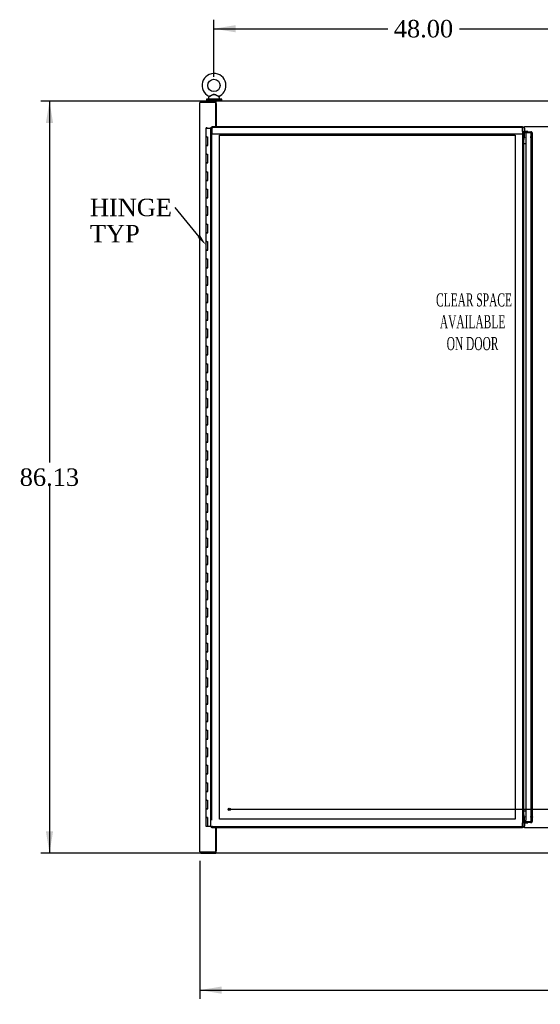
# Model space of a CAD drawing. Header units: inches. Extents: x 2 to 538, y -2 to 358.
# Tile 6 of 36: x 65 to 125, y 89 to 202. Entities that reach past the tile are written whole.
import ezdxf
from ezdxf import colors
from ezdxf.entities.mleader import LeaderData, LeaderLine
from ezdxf.enums import TextEntityAlignment as Align
from ezdxf.lldxf.tags import DXFTag
from ezdxf.math import Vec2, Vec3

# ---------------------------------------------------------------- set-up
doc = ezdxf.new("R2010")
doc.units = ezdxf.units.IN
doc.header["$MEASUREMENT"] = 0
for name, color, linetype in [('COM52834', 7, 'Continuous'), ('COM52847', 7, 'Continuous'), ('COM53516', 7, 'Continuous'), ('COM54578-80', 7, 'Continuous'), ('COM71126-1', 7, 'Continuous'), ('COM71130-1', 7, 'Continuous'), ('COM71132-1', 7, 'Continuous'), ('Default', 7, 'Continuous'), ('DV8_Default', 7, 'Continuous'), ('GSK11033', 7, 'Continuous'), ('NTS166905', 7, 'Continuous'), ('SCS00680', 7, 'Continuous'), ('STD21878', 7, 'Continuous'), ('WAF25362', 7, 'Continuous'), ('WAM254785', 7, 'Continuous')]:
    doc.layers.add(name, color=color, linetype=linetype)
doc.styles.add('SEACAD_Times_New_Roman', font='times.ttf')
tags = doc.linetypes.add('CENTER2', pattern=[1.125, 0.75, -0.125, 0.125, -0.125]).pattern_tags.tags
tags[10:11] = [DXFTag(74, 4), DXFTag(75, 0), DXFTag(340, '0'), DXFTag(46, 0.0), DXFTag(50, 0.0), DXFTag(44, 0.0), DXFTag(45, 0.0)]
tags[8:9] = [DXFTag(74, 4), DXFTag(75, 0), DXFTag(340, '0'), DXFTag(46, 0.0), DXFTag(50, 0.0), DXFTag(44, 0.0), DXFTag(45, 0.0)]
tags[6:7] = [DXFTag(74, 4), DXFTag(75, 0), DXFTag(340, '0'), DXFTag(46, 0.0), DXFTag(50, 0.0), DXFTag(44, 0.0), DXFTag(45, 0.0)]
tags[4:5] = [DXFTag(74, 4), DXFTag(75, 0), DXFTag(340, '0'), DXFTag(46, 0.0), DXFTag(50, 0.0), DXFTag(44, 0.0), DXFTag(45, 0.0)]
tags = doc.linetypes.add('HIDDEN2', pattern=[0.1875, 0.125, -0.0625]).pattern_tags.tags
tags[6:7] = [DXFTag(74, 4), DXFTag(75, 0), DXFTag(340, '0'), DXFTag(46, 0.0), DXFTag(50, 0.0), DXFTag(44, 0.0), DXFTag(45, 0.0)]
tags[4:5] = [DXFTag(74, 4), DXFTag(75, 0), DXFTag(340, '0'), DXFTag(46, 0.0), DXFTag(50, 0.0), DXFTag(44, 0.0), DXFTag(45, 0.0)]
doc.dimstyles.new('HAMMOND_(STH_-_540x360)', dxfattribs={"dimtxt": 2, "dimasz": 2.5, "dimexe": 1, "dimexo": 1, "dimgap": 0.5, "dimtad": 0, "dimtih": 1, "dimtoh": 1, "dimzin": 0, "dimdsep": 46, "dimtxsty": 'SEACAD_Times_New_Roman', "dimblk1": '_SE_FILLED', "dimblk2": '_SE_FILLED', "dimsah": 1, "dimcen": 1, "dimadec": 0, "dimazin": 0, "dimtfac": 0.8, "dimtofl": 0, "dimtmove": 0, "dimatfit": 3, "dimfxl": 1, "dimtolj": 1, "dimtzin": 0, "dimarcsym": 0})

# ---------------------------------------------------------------- blocks, each defined once
blk = doc.blocks.new('SEANNOT_GROUP6')
at = {"layer": 'Default', "color": 7, "linetype": 'CENTER2'}
blk.add_line((231.91, 111.13), (89.39, 111.13), dxfattribs=at)
blk = doc.blocks.new('SE7')
at = {"layer": 'COM52834', "color": 7, "linetype": 'Continuous'}
for p, q in [((87.96, 192.13), (87.93, 192.13)), ((87.93, 191.75), (87.96, 191.75))]:
    blk.add_line(p, q, dxfattribs=at)
at = {"layer": 'COM52847', "color": 7, "linetype": 'Continuous'}
for p, q in [((87.34, 109.13), (87.34, 189.25)), ((87.34, 189.25), (87.41, 189.25)), ((87.46, 189.25), (87.41, 189.25)), ((87.46, 189.38), (123.03, 189.38)), ((87.46, 189.38), (87.46, 189.3)), ((87.46, 189.25), (87.46, 189.3)), ((87.52, 189.19), (87.46, 189.25)), ((87.52, 189.19), (87.52, 189.19)), ((87.52, 189.19), (87.52, 189.19)), ((87.52, 189.19), (87.52, 189.19)), ((87.52, 189.19), (87.52, 189.19)), ((123.03, 189.38), (123.03, 189.19)), ((123.03, 188.82), (123.03, 189.19)), ((123.21, 110.52), (123.21, 187.86)), ((123.03, 109.19), (123.03, 109.56)), ((87.34, 109.13), (87.41, 109.13)), ((87.46, 109.13), (87.41, 109.13)), ((87.52, 109.19), (87.46, 109.13)), ((87.46, 109.13), (87.46, 109.08)), ((87.46, 109), (87.46, 109.08)), ((123.03, 109), (87.46, 109)), ((87.52, 109.19), (87.52, 109.19)), ((87.52, 109.19), (87.52, 109.19)), ((87.52, 109.19), (87.52, 109.19)), ((87.52, 109.19), (87.52, 109.19)), ((123.03, 109.19), (123.03, 109))]:
    blk.add_line(p, q, dxfattribs=at)
at = {"layer": 'COM52847', "color": 7, "linetype": 'HIDDEN2'}
for p, q in [((87.46, 109.88), (87.46, 188.5)), ((123.09, 109.71), (123.09, 188.67)), ((123.21, 188.67), (123.09, 188.67)), ((123.21, 188.5), (123.21, 188.67)), ((123.27, 188.77), (123.99, 188.77)), ((123.27, 188.77), (123.27, 188.68)), ((123.27, 188.12), (123.27, 188.68)), ((123.27, 188.68), (123.99, 188.68)), ((124.03, 188.67), (124.12, 188.73)), ((124.05, 188.21), (124.05, 188.59)), ((124.05, 188.59), (124.17, 188.59)), ((124.17, 188.21), (124.17, 188.59)), ((123.21, 188.15), (123.09, 188.15)), ((123.23, 188.08), (123.14, 188.08)), ((123.23, 188.08), (123.27, 188.08)), ((123.27, 188.12), (123.27, 188.08)), ((123.99, 188.12), (123.99, 188.21)), ((123.99, 188.08), (123.99, 188.12)), ((124.03, 188.08), (123.99, 188.08)), ((124.03, 188.11), (124.12, 188.17)), ((124.03, 188.08), (124.12, 188.08)), ((124.05, 187.99), (124.05, 188.21)), ((124.17, 188.21), (124.05, 188.21)), ((124.05, 188.1), (124.17, 188.1)), ((124.05, 188.05), (124.17, 188.05)), ((124.05, 187.94), (124.05, 187.99)), ((124.17, 187.99), (124.05, 187.99)), ((124.05, 110.44), (124.05, 187.94)), ((124.17, 187.94), (124.05, 187.94)), ((124.17, 187.99), (124.17, 188.21)), ((124.17, 187.94), (124.17, 187.99)), ((124.17, 110.44), (124.17, 187.94)), ((123.21, 110.22), (123.09, 110.22)), ((123.21, 109.71), (123.09, 109.71)), ((123.23, 110.3), (123.14, 110.3)), ((123.21, 109.71), (123.21, 109.88)), ((123.27, 110.3), (123.23, 110.3)), ((123.27, 110.3), (123.27, 110.25)), ((123.27, 109.69), (123.27, 110.25)), ((123.27, 109.61), (123.27, 109.69)), ((123.99, 109.69), (123.27, 109.69)), ((123.99, 109.61), (123.27, 109.61)), ((123.99, 110.3), (124.03, 110.3)), ((123.99, 110.25), (123.99, 110.3)), ((123.99, 110.25), (123.99, 110.17)), ((124.03, 110.3), (124.12, 110.3)), ((124.03, 110.27), (124.12, 110.2)), ((124.03, 109.71), (124.12, 109.64)), ((124.17, 110.44), (124.05, 110.44)), ((124.05, 110.38), (124.05, 110.44)), ((124.05, 110.16), (124.05, 110.38)), ((124.17, 110.38), (124.05, 110.38)), ((124.05, 110.33), (124.17, 110.33)), ((124.05, 110.27), (124.17, 110.27)), ((124.17, 110.16), (124.05, 110.16)), ((124.05, 109.79), (124.05, 110.16)), ((124.05, 109.79), (124.17, 109.79)), ((124.17, 110.38), (124.17, 110.44)), ((124.17, 110.16), (124.17, 110.38)), ((124.17, 109.79), (124.17, 110.16)), ((123.03, 109.13), (87.46, 109.13))]:
    blk.add_line(p, q, dxfattribs=at)
at = {"layer": 'COM52847', "color": 7, "linetype": 'Continuous'}
for centre, start, end in [((88.18, 190.51), 238.8388, 243.6607), ((86.2, 188.54), 26.3393, 31.1612), ((88.18, 107.86), 116.3393, 121.1612), ((86.2, 109.84), 328.8388, 333.6607)]:
    blk.add_arc(centre, 1.48, start, end, dxfattribs=at)
at = {"layer": 'COM52847', "color": 7, "linetype": 'HIDDEN2'}
for centre, radius, start, end in [((123.84, 188.59), 0.206, 0.1538, 23.8456), ((123.94, 188.58), 0.229, 0.6656, 40.2685), ((123.39, 188.16), 0.18, 181.0155, 205.5299), ((123.84, 109.79), 0.206, 336.1544, 359.8462), ((123.94, 109.79), 0.229, 319.7315, 359.3344)]:
    blk.add_arc(centre, radius, start, end, dxfattribs=at)
for centre, major_axis, start_param, end_param in [((123.99, 188.64), (0.185, 0), 0.785398, 1.570796), ((123.99, 188.64), (0.06, 0), 0.785398, 1.570796), ((123.99, 188.08), (-0.185, 0), 3.926991, 4.712389), ((123.99, 188.08), (0.06, 0), 0.785398, 1.570796), ((123.99, 110.3), (0.06, 0), 4.712389, 5.497787), ((123.99, 110.3), (0.185, 0), 4.712389, 5.497787), ((123.99, 109.74), (0.06, 0), 4.712389, 5.497787), ((123.99, 109.74), (-0.185, 0), 1.570796, 2.356194)]:
    blk.add_ellipse(centre, major_axis=major_axis, ratio=0.707107, start_param=start_param, end_param=end_param, dxfattribs=at)
for points, knots in [([(123.09, 188.67), (123.09, 188.68), (123.08, 188.69), (123.08, 188.72), (123.07, 188.73), (123.06, 188.75), (123.06, 188.77), (123.04, 188.79), (123.03, 188.8), (123.03, 188.82)], [0, 0, 0, 0, 0.25, 0.25, 0.5, 0.5, 0.75, 0.75, 1, 1, 1, 1]), ([(123.14, 188.08), (123.12, 188.09), (123.11, 188.1), (123.09, 188.13), (123.09, 188.14), (123.09, 188.15)], [0, 0, 0, 0, 0.5, 0.5, 1, 1, 1, 1]), ([(124.12, 188.17), (124.14, 188.16), (124.15, 188.15), (124.17, 188.13), (124.17, 188.12), (124.17, 188.1)], [0, 0, 0, 0, 0.5, 0.5, 1, 1, 1, 1]), ([(124.17, 188.05), (124.17, 188.05), (124.17, 188.06), (124.15, 188.07), (124.14, 188.07), (124.12, 188.08)], [0, 0, 0, 0, 0.5, 0.5, 1, 1, 1, 1]), ([(123.03, 109.56), (123.03, 109.57), (123.04, 109.58), (123.06, 109.61), (123.06, 109.62), (123.07, 109.65), (123.08, 109.66), (123.08, 109.68), (123.09, 109.7), (123.09, 109.71)], [0, 0, 0, 0, 0.25, 0.25, 0.5, 0.5, 0.75, 0.75, 1, 1, 1, 1]), ([(123.09, 110.22), (123.09, 110.23), (123.09, 110.25), (123.11, 110.27), (123.12, 110.28), (123.14, 110.3)], [0, 0, 0, 0, 0.5, 0.5, 1, 1, 1, 1]), ([(124.12, 110.3), (124.14, 110.3), (124.15, 110.31), (124.17, 110.32), (124.17, 110.32), (124.17, 110.33)], [0, 0, 0, 0, 0.5, 0.5, 1, 1, 1, 1]), ([(124.17, 110.27), (124.17, 110.26), (124.17, 110.25), (124.15, 110.22), (124.14, 110.21), (124.12, 110.2)], [0, 0, 0, 0, 0.5, 0.5, 1, 1, 1, 1])]:
    blk.add_open_spline(points, degree=3, knots=knots, dxfattribs=at)
at = {"layer": 'COM52847', "color": 7, "linetype": 'Continuous'}
for points in [[(123.21, 188.67), (123.21, 188.68), (123.21, 188.69), (123.19, 188.72), (123.17, 188.73), (123.14, 188.75), (123.12, 188.77), (123.07, 188.79), (123.05, 188.8), (123.03, 188.82)], [(123.03, 109.56), (123.05, 109.57), (123.07, 109.58), (123.12, 109.61), (123.14, 109.62), (123.17, 109.65), (123.19, 109.66), (123.21, 109.68), (123.21, 109.7), (123.21, 109.71)]]:
    blk.add_open_spline(points, degree=3, knots=[0, 0, 0, 0, 0.25, 0.25, 0.5, 0.5, 0.75, 0.75, 1, 1, 1, 1], dxfattribs=at)
at = {"layer": 'COM53516', "color": 7, "linetype": 'Continuous'}
for p, q in [((123.27, 189.19), (123.27, 189.38)), ((123.27, 189.38), (159.21, 189.38)), ((123.27, 189.19), (123.27, 188.82)), ((123.27, 188.82), (123.65, 188.82)), ((123.46, 109.88), (123.46, 188.5)), ((123.27, 109.56), (123.27, 109.19)), ((123.65, 109.56), (123.27, 109.56)), ((123.27, 109), (123.27, 109.19)), ((159.21, 109), (123.27, 109))]:
    blk.add_line(p, q, dxfattribs=at)
for points in [[(123.46, 188.67), (123.46, 188.68), (123.47, 188.69), (123.48, 188.72), (123.5, 188.73), (123.53, 188.75), (123.55, 188.77), (123.6, 188.79), (123.62, 188.8), (123.65, 188.82)], [(123.65, 109.56), (123.62, 109.57), (123.6, 109.59), (123.55, 109.61), (123.53, 109.62), (123.5, 109.65), (123.48, 109.66), (123.47, 109.68), (123.46, 109.7), (123.46, 109.71)]]:
    blk.add_open_spline(points, degree=3, knots=[0, 0, 0, 0, 0.25, 0.25, 0.5, 0.5, 0.75, 0.75, 1, 1, 1, 1], dxfattribs=at)
at = {"layer": 'COM54578-80', "color": 7, "linetype": 'Continuous'}
for p, q in [((86.88, 189.19), (86.76, 189.19)), ((86.76, 189.19), (86.76, 188.19)), ((86.82, 189.2), (86.82, 189.22)), ((86.82, 189.22), (86.87, 189.22)), ((86.87, 189.2), (86.82, 189.2)), ((86.83, 189.2), (86.83, 189.19)), ((86.87, 189.22), (86.89, 189.22)), ((86.87, 189.2), (86.89, 189.2)), ((86.88, 189.19), (87.34, 189.19)), ((86.89, 189.22), (86.94, 189.22)), ((86.94, 189.2), (86.89, 189.2)), ((86.93, 189.19), (86.93, 189.2)), ((86.94, 189.22), (86.94, 189.2)), ((86.88, 188.19), (86.76, 188.19)), ((86.76, 188.19), (86.88, 188.19)), ((86.76, 188.19), (86.76, 187.19)), ((86.88, 188.19), (86.95, 188.19)), ((86.95, 188.19), (86.95, 187.19)), ((86.88, 187.19), (86.76, 187.19)), ((86.76, 187.19), (86.76, 186.19)), ((86.76, 187.19), (87, 187.19)), ((86.88, 186.19), (86.76, 186.19)), ((86.76, 186.19), (86.88, 186.19)), ((86.76, 186.19), (86.76, 185.19)), ((86.88, 187.19), (86.95, 187.19)), ((86.88, 186.19), (86.95, 186.19)), ((86.95, 186.19), (86.95, 185.19)), ((86.88, 185.19), (86.76, 185.19)), ((86.76, 185.19), (86.76, 184.19)), ((86.76, 185.19), (87, 185.19)), ((86.88, 185.19), (86.95, 185.19)), ((86.88, 184.19), (86.76, 184.19)), ((86.76, 184.19), (86.88, 184.19)), ((86.76, 184.19), (86.76, 183.19)), ((86.88, 184.19), (86.95, 184.19)), ((86.95, 184.19), (86.95, 183.19)), ((86.88, 183.19), (86.76, 183.19)), ((86.76, 183.19), (86.76, 182.19)), ((86.76, 183.19), (87, 183.19)), ((86.88, 183.19), (86.95, 183.19)), ((86.88, 182.19), (86.76, 182.19)), ((86.76, 182.19), (86.88, 182.19)), ((86.76, 182.19), (86.76, 181.19)), ((86.88, 182.19), (86.95, 182.19)), ((86.95, 182.19), (86.95, 181.19)), ((86.88, 181.19), (86.76, 181.19)), ((86.76, 181.19), (86.76, 180.19)), ((86.76, 181.19), (87, 181.19)), ((86.88, 181.19), (86.95, 181.19)), ((86.88, 180.19), (86.76, 180.19)), ((86.76, 180.19), (86.88, 180.19)), ((86.76, 180.19), (86.76, 179.19)), ((86.88, 180.19), (86.95, 180.19)), ((86.95, 180.19), (86.95, 179.19)), ((86.88, 179.19), (86.76, 179.19)), ((86.76, 179.19), (86.76, 178.19)), ((86.76, 179.19), (87, 179.19)), ((86.88, 179.19), (86.95, 179.19)), ((86.88, 178.19), (86.76, 178.19)), ((86.76, 178.19), (86.88, 178.19)), ((86.76, 178.19), (86.76, 177.19)), ((86.88, 177.19), (86.76, 177.19)), ((86.76, 177.19), (86.76, 176.19)), ((86.76, 177.19), (87, 177.19)), ((86.88, 178.19), (86.95, 178.19)), ((86.88, 177.19), (86.95, 177.19)), ((86.95, 178.19), (86.95, 177.19)), ((86.88, 176.19), (86.76, 176.19)), ((86.76, 176.19), (86.88, 176.19)), ((86.76, 176.19), (86.76, 175.19)), ((86.88, 176.19), (86.95, 176.19)), ((86.95, 176.19), (86.95, 175.19)), ((86.88, 175.19), (86.76, 175.19)), ((86.76, 175.19), (86.76, 174.19)), ((86.76, 175.19), (87, 175.19)), ((86.88, 175.19), (86.95, 175.19)), ((86.88, 174.19), (86.76, 174.19)), ((86.76, 174.19), (86.88, 174.19)), ((86.76, 174.19), (86.76, 173.19)), ((86.88, 174.19), (86.95, 174.19)), ((86.95, 174.19), (86.95, 173.19)), ((86.88, 173.19), (86.76, 173.19)), ((86.76, 173.19), (86.76, 172.19)), ((86.76, 173.19), (87, 173.19)), ((86.88, 173.19), (86.95, 173.19)), ((86.88, 172.19), (86.76, 172.19)), ((86.76, 172.19), (86.88, 172.19)), ((86.76, 172.19), (86.76, 171.19)), ((86.88, 172.19), (86.95, 172.19)), ((86.95, 172.19), (86.95, 171.19)), ((86.88, 171.19), (86.76, 171.19)), ((86.76, 171.19), (86.76, 170.19)), ((86.76, 171.19), (87, 171.19)), ((86.88, 171.19), (86.95, 171.19)), ((86.88, 170.19), (86.76, 170.19)), ((86.76, 170.19), (86.88, 170.19)), ((86.76, 170.19), (86.76, 169.19)), ((86.88, 170.19), (86.95, 170.19)), ((86.95, 170.19), (86.95, 169.19)), ((86.88, 169.19), (86.76, 169.19)), ((86.76, 169.19), (86.76, 168.19)), ((86.76, 169.19), (87, 169.19)), ((86.88, 168.19), (86.76, 168.19)), ((86.76, 168.19), (86.88, 168.19)), ((86.76, 168.19), (86.76, 167.19)), ((86.88, 169.19), (86.95, 169.19)), ((86.88, 168.19), (86.95, 168.19)), ((86.95, 168.19), (86.95, 167.19)), ((86.88, 167.19), (86.76, 167.19)), ((86.76, 167.19), (86.76, 166.19)), ((86.76, 167.19), (87, 167.19)), ((86.88, 167.19), (86.95, 167.19)), ((86.88, 166.19), (86.76, 166.19)), ((86.76, 166.19), (86.88, 166.19)), ((86.76, 166.19), (86.76, 165.19)), ((86.88, 166.19), (86.95, 166.19)), ((86.95, 166.19), (86.95, 165.19)), ((86.88, 165.19), (86.76, 165.19)), ((86.76, 165.19), (86.76, 164.19)), ((86.76, 165.19), (87, 165.19)), ((86.88, 165.19), (86.95, 165.19)), ((86.88, 164.19), (86.76, 164.19)), ((86.76, 164.19), (86.88, 164.19)), ((86.76, 164.19), (86.76, 163.19)), ((86.88, 164.19), (86.95, 164.19)), ((86.95, 164.19), (86.95, 163.19)), ((86.88, 163.19), (86.76, 163.19)), ((86.76, 163.19), (86.76, 162.19)), ((86.76, 163.19), (87, 163.19)), ((86.88, 163.19), (86.95, 163.19)), ((86.88, 162.19), (86.76, 162.19)), ((86.76, 162.19), (86.88, 162.19)), ((86.76, 162.19), (86.76, 161.19)), ((86.88, 162.19), (86.95, 162.19)), ((86.95, 162.19), (86.95, 161.19)), ((86.88, 161.19), (86.76, 161.19)), ((86.76, 161.19), (86.76, 160.19)), ((86.76, 161.19), (87, 161.19)), ((86.88, 160.19), (86.76, 160.19)), ((86.76, 160.19), (86.88, 160.19)), ((86.76, 160.19), (86.76, 159.19)), ((86.88, 161.19), (86.95, 161.19)), ((86.88, 160.19), (86.95, 160.19)), ((86.95, 160.19), (86.95, 159.19)), ((86.88, 159.19), (86.76, 159.19)), ((86.76, 159.19), (86.76, 158.19)), ((86.76, 159.19), (87, 159.19)), ((86.88, 159.19), (86.95, 159.19)), ((86.88, 158.19), (86.76, 158.19)), ((86.76, 158.19), (86.88, 158.19)), ((86.76, 158.19), (86.76, 157.19)), ((86.88, 158.19), (86.95, 158.19)), ((86.95, 158.19), (86.95, 157.19)), ((86.88, 157.19), (86.76, 157.19)), ((86.76, 157.19), (86.76, 156.19)), ((86.76, 157.19), (87, 157.19)), ((86.88, 157.19), (86.95, 157.19)), ((86.88, 156.19), (86.76, 156.19)), ((86.76, 156.19), (86.88, 156.19)), ((86.76, 156.19), (86.76, 155.19)), ((86.88, 156.19), (86.95, 156.19)), ((86.95, 156.19), (86.95, 155.19)), ((86.88, 155.19), (86.76, 155.19)), ((86.76, 155.19), (86.76, 154.19)), ((86.76, 155.19), (87, 155.19)), ((86.88, 155.19), (86.95, 155.19)), ((86.88, 154.19), (86.76, 154.19)), ((86.76, 154.19), (86.88, 154.19)), ((86.76, 154.19), (86.76, 153.19)), ((86.88, 154.19), (86.95, 154.19)), ((86.95, 154.19), (86.95, 153.19)), ((86.88, 153.19), (86.76, 153.19)), ((86.76, 153.19), (86.76, 152.19)), ((86.76, 153.19), (87, 153.19)), ((86.88, 153.19), (86.95, 153.19)), ((86.88, 152.19), (86.76, 152.19)), ((86.76, 152.19), (86.88, 152.19)), ((86.76, 152.19), (86.76, 151.19)), ((86.88, 151.19), (86.76, 151.19)), ((86.76, 151.19), (86.76, 150.19)), ((86.76, 151.19), (87, 151.19)), ((86.88, 152.19), (86.95, 152.19)), ((86.88, 151.19), (86.95, 151.19)), ((86.95, 152.19), (86.95, 151.19)), ((86.88, 150.19), (86.76, 150.19)), ((86.76, 150.19), (86.88, 150.19)), ((86.76, 150.19), (86.76, 149.19)), ((86.88, 150.19), (86.95, 150.19)), ((86.95, 150.19), (86.95, 149.19)), ((86.88, 149.19), (86.76, 149.19)), ((86.76, 149.19), (86.76, 148.19)), ((86.76, 149.19), (87, 149.19)), ((86.88, 149.19), (86.95, 149.19)), ((86.88, 148.19), (86.76, 148.19)), ((86.76, 148.19), (86.88, 148.19)), ((86.76, 148.19), (86.76, 147.19)), ((86.88, 148.19), (86.95, 148.19)), ((86.95, 148.19), (86.95, 147.19)), ((86.88, 147.19), (86.76, 147.19)), ((86.76, 147.19), (86.76, 146.19)), ((86.76, 147.19), (87, 147.19)), ((86.88, 147.19), (86.95, 147.19)), ((86.88, 146.19), (86.76, 146.19)), ((86.76, 146.19), (86.88, 146.19)), ((86.76, 146.19), (86.76, 145.19)), ((86.88, 146.19), (86.95, 146.19)), ((86.95, 146.19), (86.95, 145.19)), ((86.88, 145.19), (86.76, 145.19)), ((86.76, 145.19), (86.76, 144.19)), ((86.76, 145.19), (87, 145.19)), ((86.88, 145.19), (86.95, 145.19)), ((86.88, 144.19), (86.76, 144.19)), ((86.76, 144.19), (86.88, 144.19)), ((86.76, 144.19), (86.76, 143.19)), ((86.88, 144.19), (86.95, 144.19)), ((86.95, 144.19), (86.95, 143.19)), ((86.88, 143.19), (86.76, 143.19)), ((86.76, 143.19), (86.76, 142.19)), ((86.76, 143.19), (87, 143.19)), ((86.88, 142.19), (86.76, 142.19)), ((86.76, 142.19), (86.88, 142.19)), ((86.76, 142.19), (86.76, 141.19)), ((86.88, 143.19), (86.95, 143.19)), ((86.88, 142.19), (86.95, 142.19)), ((86.95, 142.19), (86.95, 141.19)), ((86.88, 141.19), (86.76, 141.19)), ((86.76, 141.19), (86.76, 140.19)), ((86.76, 141.19), (87, 141.19)), ((86.88, 141.19), (86.95, 141.19)), ((86.88, 140.19), (86.76, 140.19)), ((86.76, 140.19), (86.88, 140.19)), ((86.76, 140.19), (86.76, 139.19)), ((86.88, 140.19), (86.95, 140.19)), ((86.95, 140.19), (86.95, 139.19)), ((86.88, 139.19), (86.76, 139.19)), ((86.76, 139.19), (86.76, 138.19)), ((86.76, 139.19), (87, 139.19)), ((86.88, 139.19), (86.95, 139.19)), ((86.88, 138.19), (86.76, 138.19)), ((86.76, 138.19), (86.88, 138.19)), ((86.76, 138.19), (86.76, 137.19)), ((86.88, 138.19), (86.95, 138.19)), ((86.95, 138.19), (86.95, 137.19)), ((86.88, 137.19), (86.76, 137.19)), ((86.76, 137.19), (86.76, 136.19)), ((86.76, 137.19), (87, 137.19)), ((86.88, 137.19), (86.95, 137.19)), ((86.88, 136.19), (86.76, 136.19)), ((86.76, 136.19), (86.88, 136.19)), ((86.76, 136.19), (86.76, 135.19)), ((86.88, 136.19), (86.95, 136.19)), ((86.95, 136.19), (86.95, 135.19)), ((86.88, 135.19), (86.76, 135.19)), ((86.76, 135.19), (86.76, 134.19)), ((86.76, 135.19), (87, 135.19)), ((86.88, 135.19), (86.95, 135.19)), ((86.88, 134.19), (86.76, 134.19)), ((86.76, 134.19), (86.88, 134.19)), ((86.76, 134.19), (86.76, 133.19)), ((86.88, 133.19), (86.76, 133.19)), ((86.76, 133.19), (86.76, 132.19)), ((86.76, 133.19), (87, 133.19)), ((86.88, 134.19), (86.95, 134.19)), ((86.88, 133.19), (86.95, 133.19)), ((86.95, 134.19), (86.95, 133.19)), ((86.88, 132.19), (86.76, 132.19)), ((86.76, 132.19), (86.88, 132.19)), ((86.76, 132.19), (86.76, 131.19)), ((86.88, 132.19), (86.95, 132.19)), ((86.95, 132.19), (86.95, 131.19)), ((86.88, 131.19), (86.76, 131.19)), ((86.76, 131.19), (86.76, 130.19)), ((86.76, 131.19), (87, 131.19)), ((86.88, 131.19), (86.95, 131.19)), ((86.88, 130.19), (86.76, 130.19)), ((86.76, 130.19), (86.88, 130.19)), ((86.76, 130.19), (86.76, 129.19)), ((86.88, 130.19), (86.95, 130.19)), ((86.95, 130.19), (86.95, 129.19)), ((86.88, 129.19), (86.76, 129.19)), ((86.76, 129.19), (86.76, 128.19)), ((86.76, 129.19), (87, 129.19)), ((86.88, 129.19), (86.95, 129.19)), ((86.88, 128.19), (86.76, 128.19)), ((86.76, 128.19), (86.88, 128.19)), ((86.76, 128.19), (86.76, 127.19)), ((86.88, 128.19), (86.95, 128.19)), ((86.95, 128.19), (86.95, 127.19)), ((86.88, 127.19), (86.76, 127.19)), ((86.76, 127.19), (86.76, 126.19)), ((86.76, 127.19), (87, 127.19)), ((86.88, 127.19), (86.95, 127.19)), ((86.88, 126.19), (86.76, 126.19)), ((86.76, 126.19), (86.88, 126.19)), ((86.76, 126.19), (86.76, 125.19)), ((86.88, 126.19), (86.95, 126.19)), ((86.95, 126.19), (86.95, 125.19)), ((86.88, 125.19), (86.76, 125.19)), ((86.76, 125.19), (86.76, 124.19)), ((86.76, 125.19), (87, 125.19)), ((86.88, 124.19), (86.76, 124.19)), ((86.76, 124.19), (86.88, 124.19)), ((86.76, 124.19), (86.76, 123.19)), ((86.88, 125.19), (86.95, 125.19)), ((86.88, 124.19), (86.95, 124.19)), ((86.95, 124.19), (86.95, 123.19)), ((86.88, 123.19), (86.76, 123.19)), ((86.76, 123.19), (86.76, 122.19)), ((86.76, 123.19), (87, 123.19)), ((86.88, 123.19), (86.95, 123.19)), ((86.88, 122.19), (86.76, 122.19)), ((86.76, 122.19), (86.88, 122.19)), ((86.76, 122.19), (86.76, 121.19)), ((86.88, 122.19), (86.95, 122.19)), ((86.95, 122.19), (86.95, 121.19)), ((86.88, 121.19), (86.76, 121.19)), ((86.76, 121.19), (86.76, 120.19)), ((86.76, 121.19), (87, 121.19)), ((86.88, 121.19), (86.95, 121.19)), ((86.88, 120.19), (86.76, 120.19)), ((86.76, 120.19), (86.88, 120.19)), ((86.76, 120.19), (86.76, 119.19)), ((86.88, 120.19), (86.95, 120.19)), ((86.95, 120.19), (86.95, 119.19)), ((86.88, 119.19), (86.76, 119.19)), ((86.76, 119.19), (86.76, 118.19)), ((86.76, 119.19), (87, 119.19)), ((86.88, 119.19), (86.95, 119.19)), ((86.88, 118.19), (86.76, 118.19)), ((86.76, 118.19), (86.88, 118.19)), ((86.76, 118.19), (86.76, 117.19)), ((86.88, 118.19), (86.95, 118.19)), ((86.95, 118.19), (86.95, 117.19)), ((86.88, 117.19), (86.76, 117.19)), ((86.76, 117.19), (86.76, 116.19)), ((86.76, 117.19), (87, 117.19)), ((86.88, 116.19), (86.76, 116.19)), ((86.76, 116.19), (86.88, 116.19)), ((86.76, 116.19), (86.76, 115.19)), ((86.88, 117.19), (86.95, 117.19)), ((86.88, 116.19), (86.95, 116.19)), ((86.95, 116.19), (86.95, 115.19)), ((86.88, 115.19), (86.76, 115.19)), ((86.76, 115.19), (86.76, 114.19)), ((86.76, 115.19), (87, 115.19)), ((86.88, 115.19), (86.95, 115.19)), ((86.88, 114.19), (86.76, 114.19)), ((86.76, 114.19), (86.88, 114.19)), ((86.76, 114.19), (86.76, 113.19)), ((86.88, 114.19), (86.95, 114.19)), ((86.95, 114.19), (86.95, 113.19)), ((86.88, 113.19), (86.76, 113.19)), ((86.76, 113.19), (86.76, 112.19)), ((86.76, 113.19), (87, 113.19)), ((86.88, 113.19), (86.95, 113.19)), ((86.88, 112.19), (86.76, 112.19)), ((86.76, 112.19), (86.88, 112.19)), ((86.76, 112.19), (86.76, 111.19)), ((86.88, 112.19), (86.95, 112.19)), ((86.95, 112.19), (86.95, 111.19)), ((86.88, 111.19), (86.76, 111.19)), ((86.76, 111.19), (86.76, 110.19)), ((86.76, 111.19), (87, 111.19)), ((86.88, 111.19), (86.95, 111.19)), ((86.76, 110.19), (86.88, 110.19)), ((86.76, 110.19), (86.95, 110.19)), ((86.76, 110.19), (86.76, 109.19)), ((86.83, 110.19), (86.83, 110.19)), ((86.95, 110.19), (86.88, 110.19)), ((86.93, 110.19), (86.93, 110.19)), ((86.95, 110.19), (86.95, 109.19)), ((86.76, 109.19), (86.95, 109.19)), ((86.95, 109.19), (87.34, 109.19))]:
    blk.add_line(p, q, dxfattribs=at)
at = {"layer": 'COM71126-1', "color": 7, "linetype": 'Continuous'}
for p, q in [((86.09, 106.25), (86.09, 192.13)), ((86.34, 192.13), (86.09, 192.13)), ((87.93, 192.13), (86.34, 192.13)), ((87.93, 189.38), (87.93, 192.13)), ((87.93, 106.25), (87.93, 109)), ((86.09, 106.25), (86.34, 106.25)), ((86.34, 106.25), (87.93, 106.25))]:
    blk.add_line(p, q, dxfattribs=at)
at = {"layer": 'COM71130-1', "color": 7, "linetype": 'Continuous'}
for p, q in [((86.21, 192.25), (87.93, 192.25)), ((86.21, 192.13), (86.21, 192.25)), ((87.93, 192.13), (87.93, 192.25)), ((87.96, 192.25), (87.93, 192.25)), ((160.65, 192.25), (87.96, 192.25)), ((87.96, 192), (87.96, 192.25)), ((87.96, 192), (87.96, 189.38))]:
    blk.add_line(p, q, dxfattribs=at)
at = {"layer": 'COM71132-1', "color": 7, "linetype": 'Continuous'}
for p, q in [((87.96, 109), (87.96, 106.38)), ((86.21, 106.25), (86.21, 106.13)), ((86.21, 106.13), (87.93, 106.13)), ((87.93, 106.25), (87.93, 106.13)), ((87.96, 106.25), (87.93, 106.25)), ((87.96, 106.13), (87.93, 106.13)), ((87.96, 106.13), (87.96, 106.38)), ((160.65, 106.13), (87.96, 106.13))]:
    blk.add_line(p, q, dxfattribs=at)
at = {"layer": 'DV8_Default', "color": 7, "linetype": 'HIDDEN2'}
for p, q in [((88.34, 188.38), (122.21, 188.38)), ((88.34, 110), (88.34, 188.38)), ((122.21, 188.38), (122.21, 110)), ((122.21, 110), (88.34, 110))]:
    blk.add_line(p, q, dxfattribs=at)
at = {"layer": 'GSK11033', "color": 7, "linetype": 'HIDDEN2'}
for p, q in [((123.03, 189.25), (87.46, 189.25)), ((87.46, 189.25), (87.46, 188.5)), ((123.24, 188.5), (87.46, 188.5))]:
    blk.add_line(p, q, dxfattribs=at)
at = {"layer": 'GSK11033', "color": 7, "linetype": 'Continuous'}
for p, q in [((87.46, 189.25), (87.46, 189.25)), ((87.46, 189.25), (87.46, 189.25)), ((123.24, 189.25), (123.03, 189.25)), ((123.27, 189.25), (123.21, 189.25)), ((123.21, 189.25), (123.21, 189.25)), ((123.21, 188.5), (123.21, 187.9)), ((123.24, 189.25), (123.24, 188.5)), ((123.43, 188.82), (123.43, 188.5)), ((123.21, 187.9), (123.21, 187.86)), ((123.21, 187.4), (123.46, 187.4)), ((123.21, 110.98), (123.46, 110.98)), ((123.21, 110.52), (123.21, 110.47)), ((123.21, 110.47), (123.21, 109.88)), ((123.24, 109.13), (123.24, 109.88)), ((123.43, 109.56), (123.43, 109.88)), ((123.03, 109.13), (123.24, 109.13)), ((123.27, 109.13), (123.24, 109.13))]:
    blk.add_line(p, q, dxfattribs=at)
at = {"layer": 'NTS166905', "color": 7, "linetype": 'Continuous'}
blk.add_line((87.93, 191.21), (87.96, 191.21), dxfattribs=at)
at = {"layer": 'SCS00680', "color": 7, "linetype": 'Continuous'}
for p, q in [((87.09, 192.66), (87.09, 192.54)), ((87.17, 192.78), (87.1, 192.7)), ((88.32, 192.7), (88.26, 192.78)), ((88.34, 192.54), (88.34, 192.66)), ((87.96, 190.67), (87.93, 190.67)), ((87.96, 190.61), (87.93, 190.61))]:
    blk.add_line(p, q, dxfattribs=at)
blk.add_circle((87.71, 194.07), 0.704, dxfattribs=at)
for centre, radius, start, end in [((87.71, 194.07), 1.37, 0, 245.9964), ((87.71, 194.07), 1.37, 294.0097, 0), ((87.15, 192.66), 0.06, 140.3214, 180), ((87.15, 192.54), 0.06, 180, 270), ((88.28, 192.8), 0.03, 62.2972, 242.1084), ((88.28, 192.54), 0.06, 270, 0), ((88.28, 192.66), 0.06, 0, 39.6786)]:
    blk.add_arc(centre, radius, start, end, dxfattribs=at)
for points, knots in [([(87.15, 192.83), (87.15, 192.83), (87.15, 192.83), (87.16, 192.83), (87.18, 192.84), (87.26, 192.88), (87.31, 192.9), (87.42, 192.96), (87.48, 192.98), (87.59, 193.03), (87.66, 193.05), (87.75, 193.05), (87.79, 193.04), (87.85, 193.02), (87.88, 193.01), (87.97, 192.98), (88.02, 192.95), (88.13, 192.89), (88.18, 192.87), (88.25, 192.84), (88.27, 192.83), (88.27, 192.83)], [0.4339957, 0.4339957, 0.4339957, 0.4339957, 0.4375, 0.4375, 0.5, 0.5, 0.5625, 0.5625, 0.625, 0.625, 0.6875, 0.6875, 0.71875, 0.71875, 0.75, 0.75, 0.8125, 0.8125, 0.875, 0.875, 0.9345213, 0.9345213, 0.9345213, 0.9345213]), ([(88.26, 192.78), (88.26, 192.78), (88.24, 192.79), (88.18, 192.82), (88.13, 192.85), (88.05, 192.89), (88.02, 192.91), (87.97, 192.94), (87.94, 192.95), (87.88, 192.98), (87.85, 193), (87.79, 193.02), (87.76, 193.03), (87.7, 193.03), (87.66, 193.03), (87.6, 193.01), (87.57, 193), (87.48, 192.96), (87.43, 192.93), (87.32, 192.87), (87.27, 192.84), (87.19, 192.8), (87.17, 192.78), (87.16, 192.78), (87.16, 192.78), (87.16, 192.78)], [0.0683017, 0.0683017, 0.0683017, 0.0683017, 0.125, 0.125, 0.1875, 0.1875, 0.21875, 0.21875, 0.25, 0.25, 0.28125, 0.28125, 0.3125, 0.3125, 0.34375, 0.34375, 0.375, 0.375, 0.4375, 0.4375, 0.5, 0.5, 0.5625, 0.5625, 0.5685641, 0.5685641, 0.5685641, 0.5685641])]:
    blk.add_open_spline(points, degree=3, knots=knots, dxfattribs=at)
at = {"layer": 'STD21878', "color": 7, "linetype": 'HIDDEN2'}
for radius in [0.141, 0.125]:
    blk.add_circle((89.46, 111.13), radius, dxfattribs=at)
at = {"layer": 'WAF25362', "color": 7, "linetype": 'Continuous'}
for p, q in [((88.59, 192.48), (86.84, 192.48)), ((86.84, 192.48), (86.84, 192.38)), ((88.59, 192.38), (86.84, 192.38)), ((88.59, 192.38), (88.59, 192.48))]:
    blk.add_line(p, q, dxfattribs=at)
at = {"layer": 'WAM254785', "color": 7, "linetype": 'Continuous'}
for p, q in [((86.96, 192.38), (86.96, 192.25)), ((88.46, 192.25), (88.46, 192.38))]:
    blk.add_line(p, q, dxfattribs=at)
at = {"layer": 'DV8_Default', "insert": (117.32, 170.25), "char_height": 1.5, "width": 14.8987, "attachment_point": 2}
blk.add_mtext('{\\fTimes New Roman|b0||i0||c0|p34;\\C7;\\H1.5;\\W0.5776;^I}{\\fTimes New Roman|b0||i0||c0|p34;\\C7;\\H1.5;\\W0.5776;CLEAR SPACE\\P}{\\fTimes New Roman|b0||i0||c0|p34;\\C7;\\H1.5;\\W0.5776;AVAILABLE \\P}{\\fTimes New Roman|b0||i0||c0|p34;\\C7;\\H1.5;\\W0.5776;ON DOOR^I}', dxfattribs=at)
blk = doc.blocks.new('DMBLK3498')
at = {"layer": 'Default', "linetype": 'Continuous'}
for points in [[(88.59, 90.01), (88.59, 90.84), (86.09, 90.43)], [(232.71, 90.01), (235.21, 90.43), (232.71, 90.84)]]:
    blk.add_hatch(color=7, dxfattribs=at).paths.add_polyline_path(points)
at = {"layer": 'Default', "color": 7, "linetype": 'Continuous'}
for p, q in [((86.09, 105.25), (86.09, 89.43)), ((235.21, 105.25), (235.21, 89.43)), ((86.09, 90.43), (155.78, 90.43)), ((165.52, 90.43), (235.21, 90.43))]:
    blk.add_line(p, q, dxfattribs=at)
at = {"layer": 'Default', "color": 7, "linetype": 'Continuous', "style": 'SEACAD_Times_New_Roman'}
blk.add_text('149.13', height=2, dxfattribs=at).set_placement((156.48, 91.43), align=Align.TOP_LEFT)
blk = doc.blocks.new('_SE_FILLED')
at = {"color": 0}
blk.add_line((0, 0), (-1, 0), dxfattribs=at)
blk.add_solid([(0, 0), (-1, -0.1665), (-1, 0.1665), (0, 0)], dxfattribs=at)
blk = doc.blocks.new('DMBLK3519')
at = {"layer": 'Default', "linetype": 'Continuous'}
for points in [[(68.46, 189.75), (69.29, 189.75), (68.87, 192.25)], [(68.46, 108.63), (68.87, 106.13), (69.29, 108.63)]]:
    blk.add_hatch(color=7, dxfattribs=at).paths.add_polyline_path(points)
at = {"layer": 'Default', "color": 7, "linetype": 'Continuous'}
for p, q in [((86.96, 192.25), (67.87, 192.25)), ((68.87, 192.25), (68.87, 150.89)), ((68.87, 148.19), (68.87, 106.13)), ((86.96, 106.13), (67.87, 106.13))]:
    blk.add_line(p, q, dxfattribs=at)
at = {"layer": 'Default', "color": 7, "linetype": 'Continuous', "style": 'SEACAD_Times_New_Roman'}
blk.add_text('86.13', height=2, dxfattribs=at).set_placement((65.46, 150.19), align=Align.TOP_LEFT)
blk = doc.blocks.new('DMBLK3522')
at = {"layer": 'Default', "linetype": 'Continuous'}
for points in [[(90.21, 200.98), (87.71, 200.57), (90.21, 200.15)], [(133.21, 200.98), (133.21, 200.15), (135.71, 200.57)]]:
    blk.add_hatch(color=7, dxfattribs=at).paths.add_polyline_path(points)
at = {"layer": 'Default', "color": 7, "linetype": 'Continuous'}
for p, q in [((87.71, 195.07), (87.71, 201.57)), ((135.71, 195.07), (135.71, 201.57)), ((87.71, 200.57), (107.6, 200.57)), ((115.82, 200.57), (135.71, 200.57))]:
    blk.add_line(p, q, dxfattribs=at)
at = {"layer": 'Default', "color": 7, "linetype": 'Continuous', "style": 'SEACAD_Times_New_Roman'}
blk.add_text('48.00', height=2, dxfattribs=at).set_placement((108.3, 201.57), align=Align.TOP_LEFT)

msp = doc.modelspace()

# ---------------------------------------------------------------- block references
at = {"layer": 'Default'}
for name in ['SE7', 'SEANNOT_GROUP6']:
    msp.add_blockref(name, (0, 0), dxfattribs=at)

# ---------------------------------------------------------------- dimensions: what is measured, and where the dimension line sits
at = {"layer": 'Default', "color": 7, "linetype": 'Continuous'}
for base, p1, p2, angle, picture, middle in [((87.711, 200.566), (87.711, 194.074), (135.711, 194.074), 0, 'DMBLK3522', (111.711, 200.566)), ((68.872366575, 192.25055067), (87.961447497, 192.25055067), (87.961447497, 106.125550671), 270, 'DMBLK3519', (68.872366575, 149.188048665)), ((86.086447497, 90.425106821), (86.086447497, 106.250550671), (235.211447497, 106.250550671), 0, 'DMBLK3498', (160.648948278, 90.425106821))]:
    dim = msp.add_linear_dim(base=base, p1=p1, p2=p2, angle=angle, text='\\A1;<>', dimstyle='HAMMOND_(STH_-_540x360)', dxfattribs=at)
    dim.commit()
    dim.dimension.update_dxf_attribs({"geometry": picture, "text_midpoint": middle, "dimtype": 161})

# ---------------------------------------------------------------- leaders
ml = msp.add_multileader_mtext('Standard', dxfattribs=at)
ml.set_content('{\\pxsm0.9;\\fTimes New Roman|b0||i0||c0|p34;\\W1.;HINGE\\PTYP\\P}', color=7)
ml.set_leader_properties()
ml.build(insert=Vec2(0, 0))
ml.multileader.update_dxf_attribs({"dogleg_length": 0, "arrow_head_size": 1.192})
ctx = ml.context
ctx.base_point, ctx.char_height, ctx.arrow_head_size, ctx.landing_gap_size = Vec3(73.409, 179.182), 2, 1.192, 0.7
notes = []
notes.append((ctx, [(0, (1, 1, 0), (83.274, 180.092), (-1, 0), 0, [(0, [(86.764, 175.811)], 0, [])])]))
ctx.mtext.insert = Vec3(73.499, 181.092)
for ctx, leaders in notes:
    for number, flags, end, landing, length, lines in leaders:
        leader = LeaderData()
        leader.index, (leader.has_last_leader_line, leader.has_dogleg_vector, leader.attachment_direction) = number, flags
        leader.last_leader_point, leader.dogleg_vector, leader.dogleg_length = Vec3(end), Vec3(landing), length
        for number, points, colour, breaks in lines:
            line = LeaderLine()
            line.index, line.vertices, line.color, line.breaks = number, Vec3.list(points), colors.encode_raw_color(colour), breaks
            leader.lines.append(line)
        ctx.leaders.append(leader)

doc.saveas('drawing.dxf')
